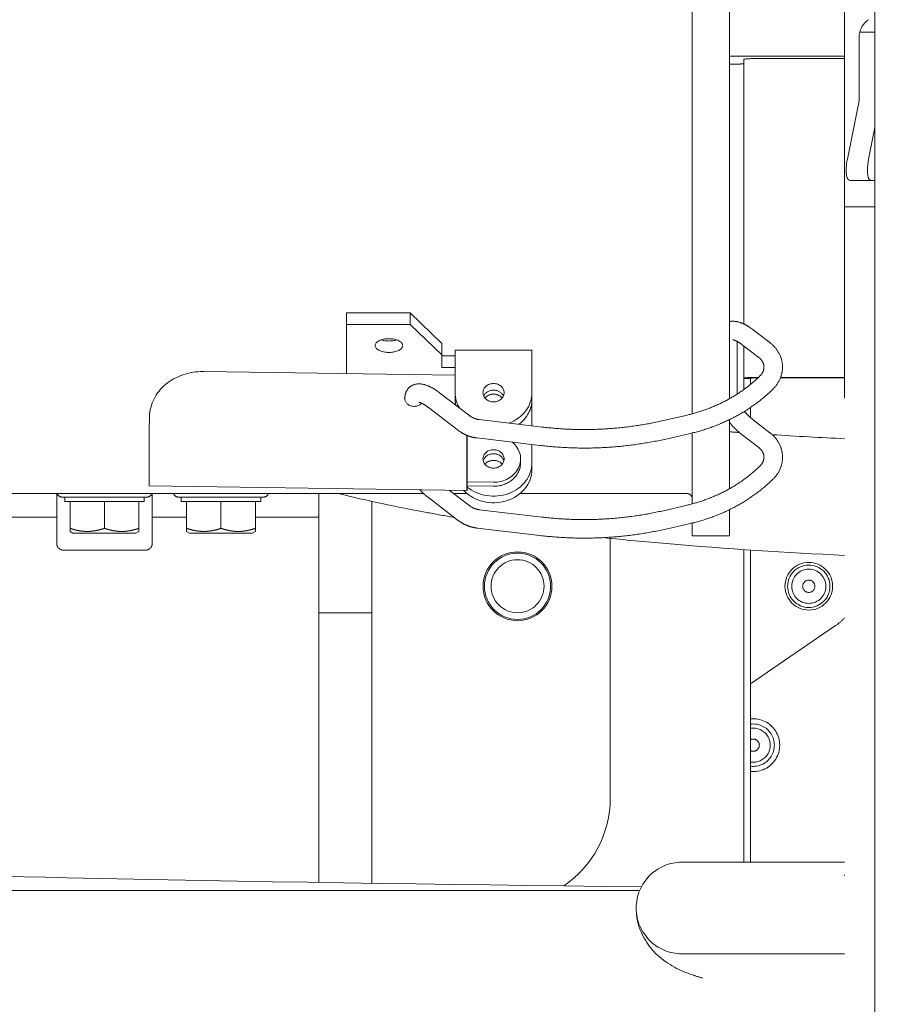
# Model space of a CAD drawing. Header units: millimetres. Extents: x -25606 to 96684, y -22894 to 47132.
# Tile 27 of 89: x 9286 to 9448, y 5262 to 5448. Entities that reach past the tile are written whole.
import ezdxf

# ---------------------------------------------------------------- set-up
doc = ezdxf.new("R2010")
doc.units = ezdxf.units.MM
doc.header["$LTSCALE"] = 50
doc.linetypes.add('A_CARA_16', pattern=[11.4, 6, -1.8, 0, -1.8, 0, -1.8])
doc.layers.add('CA_TG', color=9, linetype='A_CARA_16', lineweight=13)

# ---------------------------------------------------------------- blocks, each defined once
blk = doc.blocks.new('tg')
h = blk.add_hatch()
h.set_pattern_fill('ANSI31', color=252, scale=254, angle=345, style=0)
h.set_pattern_definition([(30, (1065.013, 2161), (-15.87501, 27.4963), [])])
edge = h.paths.add_edge_path()
edge.add_spline(control_points=[(5561.44, 5261.52), (5560.77, 5261.63), (5560.1, 5261.75), (5559.44, 5261.88)], knot_values=[13.825662, 13.825662, 13.825662, 13.825662, 14.000098, 14.000098, 14.000098, 14.000098], degree=3, periodic=0)
edge.add_line((5559.44, 5261.88), (5559.44, 5261.88))
edge.add_line((5559.44, 5261.88), (5559.44, 5298.08))
edge.add_line((5559.44, 5298.08), (5561.44, 5298.08))
edge.add_line((5561.44, 5298.08), (5561.44, 5261.52))
edge.add_line((5561.44, 5261.52), (5561.44, 5261.52))
edge = h.paths.add_edge_path()
edge.add_line((4448.44, 4291.46), (4448.44, 4376.45))
edge.add_spline(control_points=[(4448.44, 4376.45), (4449.11, 4376.22), (4449.78, 4375.97), (4450.44, 4375.72)], knot_values=[10.864235, 10.864235, 10.864235, 10.864235, 11.074814, 11.074814, 11.074814, 11.074814], degree=3, periodic=0)
edge.add_line((4450.44, 4375.72), (4450.44, 4375.72))
edge.add_line((4450.44, 4375.72), (4450.44, 4292.04))
edge.add_spline(control_points=[(4450.44, 4292.04), (4450.27, 4291.99), (4450.09, 4291.94), (4449.43, 4291.74), (4448.94, 4291.6), (4448.44, 4291.46)], knot_values=[22.713594, 22.713594, 22.713594, 22.713594, 22.768373, 22.768373, 22.922016, 22.922016, 22.922016, 22.922016], degree=3, periodic=0)
edge = h.paths.add_edge_path()
edge.add_ellipse((5557.44, 4308.55), major_axis=(-3, 4), ratio=1, start_angle=270, end_angle=299.5519)
edge.add_line((5559.44, 4313.13), (5559.44, 4362.82))
edge.add_line((5559.44, 4362.82), (5559.44, 4362.82))
edge.add_spline(control_points=[(5559.44, 4362.82), (5559.83, 4362.95), (5560.22, 4363.08), (5560.89, 4363.27), (5561.16, 4363.35), (5561.44, 4363.43)], knot_values=[5.579232, 5.579232, 5.579232, 5.579232, 5.705995, 5.705995, 5.795124, 5.795124, 5.795124, 5.795124], degree=3, periodic=0)
edge.add_line((5561.44, 4363.43), (5561.44, 4311.55))
at = {"color": 252}
for p, q in [((5364.94, 4225), (5364.94, 4757.25)), ((5359.19, 4703), (5359.19, 4275.25)), ((5330.44, 4693.37), (5330.44, 4400.05)), ((5337.44, 4690.38), (5337.44, 4402.9)), ((5364.94, 4472.12), (5362.07, 4472.12)), ((5361.94, 4459.12), (5361.94, 4471.12)), ((5359.19, 4467.58), (5337.44, 4467.58)), ((5340.19, 4466.95), (5340.19, 4417)), ((5342.72, 4467.13), (5359.19, 4467.13)), ((5337.44, 4466.08), (5338.91, 4466.08)), ((5359.74, 4448.12), (5361.94, 4459.12)), ((5363.74, 4448.12), (5364.94, 4454.13)), ((5359.74, 4448.12), (5359.72, 4448.01)), ((5360.2, 4444.12), (5364.94, 4444.12)), ((5364.94, 4439.13), (5359.19, 4439.13)), ((5277.16, 4419.1), (5265.16, 4419.1)), ((5265.16, 4407.63), (5265.16, 4419.1)), ((5283.16, 4413.35), (5277.16, 4419.1)), ((5277.16, 4419.1), (5277.16, 4416.94)), ((5265.16, 4416.94), (5277.16, 4416.94)), ((5277.16, 4416.94), (5283.16, 4411.19)), ((5342, 4415.87), (5345.1, 4413.49)), ((5283.16, 4408.81), (5283.16, 4413.35)), ((5338.94, 4403.8), (5338.94, 4413.7)), ((5339.87, 4413.09), (5342.98, 4410.71)), ((5340.19, 4412.84), (5340.19, 4404.66)), ((5283.16, 4410.98), (5285.66, 4410.98)), ((5285.66, 4412.07), (5285.66, 4402.79)), ((5285.66, 4412.07), (5300.16, 4412.07)), ((5300.16, 4397.78), (5300.16, 4412.07)), ((5238.11, 4408.04), (5285.66, 4407.32)), ((5285.66, 4408.81), (5283.16, 4408.81)), ((5343.25, 4407.24), (5343.21, 4407.2)), ((5341.44, 4406.74), (5340.19, 4406.74)), ((5341.44, 4406.76), (5341.44, 4405.62)), ((5342.72, 4406.94), (5342.94, 4406.94)), ((5342.72, 4406.85), (5342.84, 4406.85)), ((5347.1, 4406.85), (5359.19, 4406.85)), ((5347.13, 4406.94), (5359.19, 4406.94)), ((5288.44, 4399.66), (5282.73, 4404.04)), ((5345.7, 4404.74), (5345.66, 4404.7)), ((5276.17, 4403.02), (5276.17, 4402.65)), ((5286.31, 4396.88), (5280.6, 4401.26)), ((5329.24, 4399.75), (5324.98, 4398.77)), ((5341.44, 4401.26), (5341.44, 4399.33)), ((5227.93, 4399.36), (5227.94, 4399.53)), ((5302.09, 4397.56), (5290.22, 4398.96)), ((5337.44, 4398.95), (5337.44, 4385.9)), ((5345.1, 4396.49), (5342, 4398.87)), ((5227.9, 4386.7), (5227.9, 4396.9)), ((5287.89, 4385.79), (5287.89, 4395.98)), ((5287.92, 4395.97), (5287.92, 4387.09)), ((5330.03, 4396.34), (5325.76, 4395.36)), ((5330.44, 4396.44), (5330.44, 4383.05)), ((5342.98, 4393.71), (5339.87, 4396.09)), ((5301.67, 4394.08), (5289.8, 4395.49)), ((5300.16, 4390.79), (5300.16, 4394.26)), ((5298.01, 4390.79), (5298.01, 4391.54)), ((5300.16, 4389.54), (5300.16, 4390.79)), ((5343.21, 4390.2), (5343.25, 4390.24)), ((5287.93, 4387.2), (5292.82, 4387.13)), ((5287.93, 4386.45), (5287.93, 4387.2)), ((5345.66, 4387.7), (5345.7, 4387.74)), ((5279.71, 4385), (4652.44, 4385)), ((5210.44, 4375.53), (5210.44, 4385)), ((5227.91, 4386.46), (5287.9, 4385.55)), ((5228.44, 4375.53), (5228.44, 4385)), ((5259.94, 4311.59), (5259.94, 4385)), ((5284.61, 4385.6), (5288.44, 4382.66)), ((5287.91, 4385), (5285.39, 4385)), ((5292.82, 4386.38), (5287.93, 4386.45)), ((5329.44, 4385), (5297.92, 4385)), ((5227.44, 4384.33), (5211.44, 4384.33)), ((5211.94, 4383.53), (5211.94, 4384.33)), ((5226.95, 4383.53), (5211.94, 4383.53)), ((5212.94, 4377.85), (5212.94, 4383.53)), ((5219.44, 4383.53), (5219.44, 4378.43)), ((5225.94, 4383.53), (5225.94, 4377.85)), ((5226.95, 4383.53), (5226.95, 4384.33)), ((5249.44, 4384.33), (5233.44, 4384.33)), ((5233.94, 4383.53), (5233.94, 4384.33)), ((5248.95, 4383.53), (5233.94, 4383.53)), ((5234.94, 4377.85), (5234.94, 4383.53)), ((5241.44, 4383.53), (5241.44, 4378.43)), ((5247.94, 4383.53), (5247.94, 4377.85)), ((5248.95, 4383.53), (5248.95, 4384.33)), ((5269.94, 4383.53), (5269.94, 4311.43)), ((5280.6, 4384.26), (5286.31, 4379.88)), ((5290.22, 4381.96), (5302.09, 4380.56)), ((5324.98, 4381.77), (5329.24, 4382.75)), ((5337.44, 4381.95), (5337.44, 4377)), ((5200.11, 4380.55), (5210.44, 4380.55)), ((5228.44, 4380.55), (5234.94, 4380.55)), ((5247.94, 4380.55), (5259.94, 4380.55)), ((5325.76, 4378.36), (5330.03, 4379.34)), ((5330.44, 4379.44), (5330.44, 4377)), ((5213.49, 4377.53), (5212.94, 4377.85)), ((5213.49, 4377.53), (5225.39, 4377.53)), ((5225.39, 4377.53), (5225.94, 4377.85)), ((5235.49, 4377.53), (5234.94, 4377.85)), ((5235.49, 4377.53), (5247.39, 4377.53)), ((5247.39, 4377.53), (5247.94, 4377.85)), ((5289.8, 4378.49), (5301.67, 4377.08)), ((5314.94, 4327.5), (5314.94, 4376.56)), ((5337.44, 4377), (5330.44, 4377)), ((5227.24, 4374.33), (5211.64, 4374.33)), ((5340.19, 4315.41), (5340.19, 4374.42)), ((5341.44, 4315.41), (5341.44, 4374.33)), ((5269.94, 4362.5), (5259.94, 4362.5)), ((5341.44, 4349.1), (5357.51, 4360.07)), ((5328.5, 4315.41), (5359.19, 4315.41)), ((5221.94, 4310.05), (5320.5, 4310.05)), ((5328.5, 4298.11), (5359.19, 4298.11))]:
    blk.add_line(p, q, dxfattribs=at)
for centre, radius in [((5297.44, 4367.5), 6.5), ((5297.44, 4367.5), 6.25), ((5297.44, 4367.5), 5), ((5352.44, 4367.5), 4.5), ((5352.44, 4367.5), 4), ((5352.44, 4367.5), 3.23), ((5352.44, 4367.5), 1.16)]:
    blk.add_circle(centre, radius, dxfattribs=at)
for centre, radius, start, end in [((5365.94, 4471.12), 4, 123.6901, 180.0004), ((5211.44, 4385.33), 1, 199.5725, 270), ((5227.44, 4385.33), 1, 270, 340.4275), ((5233.44, 4385.33), 1, 199.5725, 270), ((5249.44, 4385.33), 1, 270, 340.4275), ((5329.44, 4384), 1, 0, 90), ((5211.64, 4375.53), 1.2, 180, 270), ((5227.24, 4375.53), 1.2, 270, 0), ((5352.44, 4367.5), 9, 304.3077, 318.5904), ((5341.94, 4337.5), 5, 264.2653, 95.7347), ((5341.94, 4337.5), 4, 262.8249, 97.1751), ((5341.94, 4337.5), 3.23, 261.1102, 98.8898), ((5341.94, 4337.5), 1.16, 244.4269, 115.5731), ((5294.94, 4327.5), 20, 304.0947, 0), ((5328.5, 4306.76), 8.65, 90, 270)]:
    blk.add_arc(centre, radius, start, end, dxfattribs=at)
for centre, major_axis, ratio, start_param, end_param in [((5342.72, 4466.95), (-2.53, 0), 0.069927, 4.712389, 6.283185), ((5338.91, 4466.17), (-1.28, 0), 0.069757, 1.570796, 3.141593), ((5361, 4448.12), (0.88, 3.99), 0.302481, 1.666595, 3.208396), ((5365, 4448.12), (-0.88, -3.99), 0.302481, 4.779192, 6.349989), ((5273.16, 4415.1), (2.6, 0), 0.5, 4.125589, 5.299189), ((5237.94, 4399.38), (-10, 0), 0.866025, 4.694936, 6.265732), ((5342.72, 4406.76), (2.53, 0), 0.069927, 1.570796, 3.141593), ((5342.72, 4406.76), (1.28, 0), 0.069927, 1.570796, 3.141593), ((5277.92, 4403.02), (-1.8, 0), 0.866025, 5.975811, 8.752914), ((5292.91, 4404.04), (-7.25, 0), 0.866025, 0, 0.473669), ((5292.91, 4402.79), (2, 0), 0.866025, 0.369173, 2.77242), ((5292.91, 4402.79), (-2, 0), 0.866025, 3.510765, 5.914013), ((5292.91, 4402.04), (-2, 0), 0.866025, 3.757072, 5.667706), ((5292.91, 4404.04), (7.25, 0), 0.866025, 5.128085, 6.283185), ((5292.91, 4402.79), (-7.25, 0), 0.866025, 0, 0.173919), ((5292.91, 4402.79), (7.25, 0), 0.866025, 5.433778, 6.283185), ((5227.93, 4398.46), (0.03, 1.8), 0.008726, 1.047264, 2.61806), ((5292.91, 4391.54), (5.1, 0), 0.866025, 4.694936, 7.079022), ((5292.91, 4390.79), (-2, 0), 0.866025, 3.359827, 6.064951), ((5292.91, 4390.79), (2, 0), 0.866025, 0.218235, 2.923358), ((5292.91, 4390.79), (7.25, 0), 0.866025, 3.952768, 6.283185), ((5292.91, 4389.54), (-2, 0), 0.866025, 3.757072, 5.667706), ((5292.91, 4390.79), (5.1, 0), 0.866025, 4.694936, 6.283185), ((5292.91, 4389.54), (7.25, 0), 0.866025, 3.828761, 6.283185), ((5227.93, 4388.26), (-0.03, -1.8), 0.008726, 5.759652, 6.283185), ((5287.93, 4387.35), (-0.005, -0.3), 0.008726, 5.759652, 7.330449), ((5287.93, 4387.35), (-0.03, -1.8), 0.008726, 5.759652, 7.330449)]:
    blk.add_ellipse(centre, major_axis=major_axis, ratio=ratio, start_param=start_param, end_param=end_param, dxfattribs=at)
for centre, major_axis, ratio in [((5273.16, 4412.94), (-2.6, 0), 0.5), ((5292.91, 4404.04), (2, 0), 0.866025), ((5292.91, 4391.54), (2, 0), 0.866025)]:
    blk.add_ellipse(centre, major_axis=major_axis, ratio=ratio, dxfattribs=at)
for points, knots in [([(5337.44, 4417.46), (5337.53, 4417.48), (5337.63, 4417.5), (5338.12, 4417.56), (5338.49, 4417.53), (5339.34, 4417.36), (5339.81, 4417.18), (5340.74, 4416.73), (5341.2, 4416.44), (5341.77, 4416.04), (5341.89, 4415.95), (5342, 4415.87)], [5.3043095, 5.3043095, 5.3043095, 5.3043095, 5.3549176, 5.3549176, 5.5766051, 5.5766051, 5.8907644, 5.8907644, 6.2049237, 6.2049237, 6.2831853, 6.2831853, 6.2831853, 6.2831853]), ([(5338.11, 4414.03), (5338.11, 4414.03), (5338.14, 4414.03), (5338.25, 4414.01), (5338.35, 4413.98), (5338.61, 4413.87), (5338.79, 4413.79), (5339.21, 4413.56), (5339.46, 4413.39), (5339.77, 4413.17), (5339.82, 4413.13), (5339.87, 4413.09)], [5.4568326, 5.4568326, 5.4568326, 5.4568326, 5.5952564, 5.5952564, 5.7732334, 5.7732334, 5.9858392, 5.9858392, 6.2323248, 6.2323248, 6.2831853, 6.2831853, 6.2831853, 6.2831853]), ([(5345.1, 4413.49), (5345.64, 4413.08), (5346.11, 4412.59), (5346.85, 4411.49), (5347.14, 4410.88), (5347.46, 4409.62), (5347.51, 4408.98), (5347.39, 4407.72), (5347.23, 4407.1), (5346.69, 4405.93), (5346.32, 4405.39), (5345.81, 4404.86), (5345.76, 4404.8), (5345.7, 4404.74)], [5.497787, 5.497787, 5.497787, 5.497787, 5.811946, 5.811946, 6.124449, 6.124449, 6.425244, 6.425244, 6.723484, 6.723484, 7.029526, 7.029526, 7.068583, 7.068583, 7.068583, 7.068583]), ([(5342.98, 4410.71), (5343.22, 4410.53), (5343.41, 4410.32), (5343.73, 4409.87), (5343.84, 4409.63), (5343.97, 4409.15), (5343.99, 4408.91), (5343.94, 4408.42), (5343.88, 4408.18), (5343.65, 4407.71), (5343.49, 4407.48), (5343.27, 4407.26), (5343.26, 4407.25), (5343.25, 4407.24)], [5.497787, 5.497787, 5.497787, 5.497787, 5.798708, 5.798708, 6.112867, 6.112867, 6.427027, 6.427027, 6.741186, 6.741186, 7.055345, 7.055345, 7.068583, 7.068583, 7.068583, 7.068583]), ([(5343.21, 4407.2), (5342.48, 4406.49), (5341.7, 4405.81), (5340.05, 4404.53), (5339.18, 4403.94), (5337.37, 4402.83), (5336.42, 4402.33), (5334.46, 4401.42), (5333.45, 4401.01), (5331.38, 4400.3), (5330.32, 4400), (5329.24, 4399.75)], [0.7853982, 0.7853982, 0.7853982, 0.7853982, 0.9029987, 0.9029987, 1.0205992, 1.0205992, 1.1381997, 1.1381997, 1.2558002, 1.2558002, 1.3734008, 1.3734008, 1.3734008, 1.3734008]), ([(5282.73, 4404.04), (5282.27, 4404.39), (5281.81, 4404.69), (5280.88, 4405.2), (5280.42, 4405.41), (5279.45, 4405.68), (5278.94, 4405.76), (5277.98, 4405.61), (5277.55, 4405.46), (5276.92, 4404.99), (5276.7, 4404.73), (5276.37, 4404.18), (5276.27, 4403.88), (5276.18, 4403.4), (5276.17, 4403.2), (5276.17, 4403.02)], [6.283185, 6.283185, 6.283185, 6.283185, 6.597345, 6.597345, 6.911504, 6.911504, 7.225663, 7.225663, 7.439605, 7.439605, 7.588709, 7.588709, 7.744893, 7.744893, 7.853982, 7.853982, 7.853982, 7.853982]), ([(5345.66, 4404.7), (5344.83, 4403.89), (5343.95, 4403.12), (5342.09, 4401.68), (5341.11, 4401.01), (5339.07, 4399.77), (5338.01, 4399.21), (5335.83, 4398.19), (5334.7, 4397.74), (5332.4, 4396.95), (5331.22, 4396.61), (5330.03, 4396.34)], [0.7853982, 0.7853982, 0.7853982, 0.7853982, 0.9029987, 0.9029987, 1.0205992, 1.0205992, 1.1381997, 1.1381997, 1.2558002, 1.2558002, 1.3734008, 1.3734008, 1.3734008, 1.3734008]), ([(5280.6, 4401.26), (5280.31, 4401.48), (5280.03, 4401.67), (5279.54, 4401.95), (5279.33, 4402.05), (5279.03, 4402.17), (5278.92, 4402.19), (5278.85, 4402.2), (5278.83, 4402.2), (5278.83, 4402.2)], [6.2831853, 6.2831853, 6.2831853, 6.2831853, 6.5564381, 6.5564381, 6.8059395, 6.8059395, 7.0161298, 7.0161298, 7.109538, 7.109538, 7.109538, 7.109538]), ([(5290.22, 4398.96), (5290.08, 4398.98), (5289.95, 4399), (5289.69, 4399.06), (5289.56, 4399.1), (5289.31, 4399.18), (5289.19, 4399.23), (5288.96, 4399.34), (5288.85, 4399.4), (5288.63, 4399.52), (5288.53, 4399.59), (5288.44, 4399.66)], [1.7681919, 1.7681919, 1.7681919, 1.7681919, 1.8857924, 1.8857924, 2.0033929, 2.0033929, 2.1209934, 2.1209934, 2.238594, 2.238594, 2.3561945, 2.3561945, 2.3561945, 2.3561945]), ([(5342, 4398.87), (5341.71, 4399.09), (5341.42, 4399.34), (5340.84, 4399.89), (5340.55, 4400.19), (5340.29, 4400.5), (5340.29, 4400.51), (5340.28, 4400.51)], [3.1415927, 3.1415927, 3.1415927, 3.1415927, 3.4148454, 3.4148454, 3.6972216, 3.6972216, 3.7013786, 3.7013786, 3.7013786, 3.7013786]), ([(5324.98, 4398.77), (5323.49, 4398.43), (5321.99, 4398.14), (5318.96, 4397.67), (5317.44, 4397.48), (5314.37, 4397.21), (5312.84, 4397.13), (5309.76, 4397.07), (5308.22, 4397.09), (5305.14, 4397.25), (5303.61, 4397.38), (5302.09, 4397.56)], [1.3734008, 1.3734008, 1.3734008, 1.3734008, 1.452359, 1.452359, 1.5313172, 1.5313172, 1.6102754, 1.6102754, 1.6892337, 1.6892337, 1.7681919, 1.7681919, 1.7681919, 1.7681919]), ([(5339.87, 4396.09), (5339.42, 4396.43), (5338.97, 4396.82), (5338.16, 4397.62), (5337.78, 4398.03), (5337.44, 4398.46)], [3.1415927, 3.1415927, 3.1415927, 3.1415927, 3.4557519, 3.4557519, 3.7490032, 3.7490032, 3.7490032, 3.7490032]), ([(5289.8, 4395.49), (5289.55, 4395.52), (5289.3, 4395.56), (5288.8, 4395.67), (5288.56, 4395.74), (5288.07, 4395.9), (5287.84, 4396), (5287.38, 4396.21), (5287.15, 4396.33), (5286.72, 4396.59), (5286.51, 4396.73), (5286.31, 4396.88)], [1.7681919, 1.7681919, 1.7681919, 1.7681919, 1.8857924, 1.8857924, 2.0033929, 2.0033929, 2.1209934, 2.1209934, 2.238594, 2.238594, 2.3561945, 2.3561945, 2.3561945, 2.3561945]), ([(5345.7, 4387.74), (5346.18, 4388.21), (5346.58, 4388.75), (5347.17, 4389.93), (5347.36, 4390.56), (5347.51, 4391.83), (5347.48, 4392.47), (5347.2, 4393.71), (5346.95, 4394.3), (5346.26, 4395.4), (5345.81, 4395.91), (5345.24, 4396.38), (5345.17, 4396.44), (5345.1, 4396.49)], [5.497787, 5.497787, 5.497787, 5.497787, 5.811946, 5.811946, 6.119217, 6.119217, 6.417708, 6.417708, 6.717904, 6.717904, 7.028805, 7.028805, 7.068583, 7.068583, 7.068583, 7.068583]), ([(5325.76, 4395.36), (5324.19, 4395), (5322.61, 4394.7), (5319.43, 4394.2), (5317.82, 4394), (5314.6, 4393.72), (5312.98, 4393.63), (5309.74, 4393.57), (5308.12, 4393.6), (5304.89, 4393.76), (5303.28, 4393.89), (5301.67, 4394.08)], [1.3734008, 1.3734008, 1.3734008, 1.3734008, 1.452359, 1.452359, 1.5313172, 1.5313172, 1.6102754, 1.6102754, 1.6892337, 1.6892337, 1.7681919, 1.7681919, 1.7681919, 1.7681919]), ([(5343.25, 4390.24), (5343.46, 4390.45), (5343.63, 4390.67), (5343.86, 4391.14), (5343.94, 4391.39), (5343.99, 4391.87), (5343.98, 4392.11), (5343.85, 4392.59), (5343.75, 4392.83), (5343.44, 4393.29), (5343.23, 4393.51), (5342.98, 4393.71), (5342.98, 4393.71), (5342.98, 4393.71)], [5.497787, 5.497787, 5.497787, 5.497787, 5.808201, 5.808201, 6.12236, 6.12236, 6.436519, 6.436519, 6.750678, 6.750678, 7.064838, 7.064838, 7.068583, 7.068583, 7.068583, 7.068583]), ([(5329.24, 4382.75), (5330.32, 4383), (5331.38, 4383.3), (5333.45, 4384.01), (5334.46, 4384.42), (5336.42, 4385.33), (5337.37, 4385.83), (5339.18, 4386.94), (5340.05, 4387.53), (5341.7, 4388.81), (5342.48, 4389.49), (5343.21, 4390.2)], [4.9097845, 4.9097845, 4.9097845, 4.9097845, 5.0273851, 5.0273851, 5.1449856, 5.1449856, 5.2625861, 5.2625861, 5.3801866, 5.3801866, 5.4977871, 5.4977871, 5.4977871, 5.4977871]), ([(5330.03, 4379.34), (5331.22, 4379.61), (5332.4, 4379.95), (5334.7, 4380.74), (5335.83, 4381.19), (5338.01, 4382.21), (5339.07, 4382.77), (5341.11, 4384.01), (5342.09, 4384.68), (5343.95, 4386.12), (5344.83, 4386.89), (5345.66, 4387.7)], [4.9097845, 4.9097845, 4.9097845, 4.9097845, 5.0273851, 5.0273851, 5.1449856, 5.1449856, 5.2625861, 5.2625861, 5.3801866, 5.3801866, 5.4977871, 5.4977871, 5.4977871, 5.4977871]), ([(4885.94, 4385), (4885.94, 4381.34), (4885.94, 4377.79), (4885.94, 4369.15), (4885.94, 4364.22), (4885.94, 4355.01), (4885.94, 4350.72), (4885.94, 4342.6), (4885.94, 4338.79), (4885.94, 4331.43), (4885.94, 4327.97), (4885.94, 4320.86), (4885.92, 4317.5), (4886.12, 4311.26), (4886.23, 4308.33), (4887.73, 4302.59), (4888.68, 4300.14), (4892.34, 4294.85), (4895.39, 4292.41), (4902.76, 4288.77), (4907.09, 4287.9), (4916.01, 4286.75), (4919.98, 4286.43), (4930.74, 4285.84), (4937.99, 4285.61), (4953.58, 4285.34), (4961.06, 4285.25), (4977.34, 4285.14), (4985.89, 4285.1), (5004.78, 4285.05), (5015.06, 4285.04), (5038.29, 4285.02), (5051.32, 4285.02), (5081.58, 4285.02), (5099.09, 4285.03), (5133.37, 4285.04), (5149.32, 4285.04), (5183.71, 4285.05), (5202.15, 4285.05), (5221.94, 4285.05)], [0.681706, 0.681706, 0.681706, 0.681706, 0.726767, 0.726767, 0.795405, 0.795405, 0.864033, 0.864033, 0.936087, 0.936087, 1.01749, 1.01749, 1.123743, 1.123743, 1.223743, 1.223743, 1.284874, 1.284874, 1.362328, 1.362328, 1.469222, 1.469222, 1.537452, 1.537452, 1.623267, 1.623267, 1.685296, 1.685296, 1.74015, 1.74015, 1.793193, 1.793193, 1.848027, 1.848027, 1.908204, 1.908204, 1.954102, 1.954102, 2, 2, 2, 2]), ([(5263.64, 4385), (5268.96, 4383.69), (5274.6, 4382.48), (5282.14, 4381.09), (5283.81, 4380.79), (5285.5, 4380.51)], [1.6997361, 1.6997361, 1.6997361, 1.6997361, 1.7840905, 1.7840905, 1.8076503, 1.8076503, 1.8076503, 1.8076503]), ([(5279.01, 4385.68), (5279.05, 4385.64), (5279.09, 4385.6), (5279.55, 4385.13), (5279.99, 4384.74), (5280.49, 4384.34), (5280.55, 4384.3), (5280.6, 4384.26)], [2.7592218, 2.7592218, 2.7592218, 2.7592218, 2.7915773, 2.7915773, 3.1057366, 3.1057366, 3.1415927, 3.1415927, 3.1415927, 3.1415927]), ([(5288.44, 4382.66), (5288.53, 4382.59), (5288.63, 4382.52), (5288.85, 4382.4), (5288.96, 4382.34), (5289.19, 4382.23), (5289.31, 4382.18), (5289.56, 4382.1), (5289.69, 4382.06), (5289.95, 4382), (5290.08, 4381.98), (5290.22, 4381.96)], [3.9269908, 3.9269908, 3.9269908, 3.9269908, 4.0445913, 4.0445913, 4.1621919, 4.1621919, 4.2797924, 4.2797924, 4.3973929, 4.3973929, 4.5149934, 4.5149934, 4.5149934, 4.5149934]), ([(5302.09, 4380.56), (5303.61, 4380.38), (5305.14, 4380.25), (5308.22, 4380.09), (5309.76, 4380.07), (5312.84, 4380.13), (5314.37, 4380.21), (5317.44, 4380.48), (5318.96, 4380.67), (5321.99, 4381.14), (5323.49, 4381.43), (5324.98, 4381.77)], [4.5149934, 4.5149934, 4.5149934, 4.5149934, 4.5939516, 4.5939516, 4.6729099, 4.6729099, 4.7518681, 4.7518681, 4.8308263, 4.8308263, 4.9097845, 4.9097845, 4.9097845, 4.9097845]), ([(5286.31, 4379.88), (5286.51, 4379.73), (5286.72, 4379.59), (5287.15, 4379.33), (5287.38, 4379.21), (5287.84, 4379), (5288.07, 4378.9), (5288.56, 4378.74), (5288.8, 4378.67), (5289.3, 4378.56), (5289.55, 4378.52), (5289.8, 4378.49)], [3.9269908, 3.9269908, 3.9269908, 3.9269908, 4.0445913, 4.0445913, 4.1621919, 4.1621919, 4.2797924, 4.2797924, 4.3973929, 4.3973929, 4.5149934, 4.5149934, 4.5149934, 4.5149934]), ([(5301.67, 4377.08), (5303.28, 4376.89), (5304.89, 4376.76), (5308.12, 4376.6), (5309.74, 4376.57), (5312.98, 4376.63), (5314.6, 4376.72), (5317.82, 4377), (5319.43, 4377.2), (5322.61, 4377.7), (5324.19, 4378), (5325.76, 4378.36)], [4.5149934, 4.5149934, 4.5149934, 4.5149934, 4.5939516, 4.5939516, 4.6729099, 4.6729099, 4.7518681, 4.7518681, 4.8308263, 4.8308263, 4.9097845, 4.9097845, 4.9097845, 4.9097845]), ([(5313.72, 4376.68), (5317.65, 4376.27), (5321.61, 4375.89), (5336.97, 4374.55), (5348.35, 4373.85), (5359.19, 4373.33)], [1.9332656, 1.9332656, 1.9332656, 1.9332656, 1.9840905, 1.9840905, 2.1301288, 2.1301288, 2.1301288, 2.1301288]), ([(5320.83, 4310.77), (5281.99, 4311.18), (5245.91, 4311.76), (5190.68, 4312.95), (5170.07, 4313.47), (5150.44, 4314.05)], [1.05334242, 1.05334242, 1.05334242, 1.05334242, 1.1, 1.1, 1.13006674, 1.13006674, 1.13006674, 1.13006674]), ([(5150.44, 4310.04), (5155.46, 4310.04), (5160.6, 4310.04), (5183.23, 4310.05), (5201.89, 4310.05), (5221.94, 4310.05)], [1.93946869, 1.93946869, 1.93946869, 1.93946869, 1.9535066, 1.9535066, 2, 2, 2, 2]), ([(5332.45, 4293.52), (5331.77, 4293.71), (5331.11, 4293.92), (5328.15, 4294.94), (5325.94, 4295.95), (5322.21, 4299.4), (5320.69, 4301.65), (5319.93, 4305.09), (5319.85, 4305.94), (5319.85, 4306.76)], [1.5435434, 1.5435434, 1.5435434, 1.5435434, 1.6, 1.6, 1.8, 1.8, 1.9518457, 1.9518457, 2, 2, 2, 2])]:
    blk.add_open_spline(points, degree=3, knots=knots, dxfattribs=at)
for points in [[(5337.44, 4396.66), (5338.07, 4396.62), (5338.7, 4396.57), (5339.33, 4396.53)], [(5345.55, 4396.11), (5350.15, 4395.82), (5354.72, 4395.57), (5359.19, 4395.35)]]:
    blk.add_open_spline(points, degree=3, dxfattribs=at)
for points in [[(5212.94, 4378.43), (5216.19, 4377.35), (5219.44, 4378.43)], [(5219.44, 4378.43), (5222.69, 4377.35), (5225.94, 4378.43)], [(5234.94, 4378.43), (5238.19, 4377.35), (5241.44, 4378.43)], [(5241.44, 4378.43), (5244.69, 4377.35), (5247.94, 4378.43)]]:
    blk.add_rational_spline(points, [1, 1.15470053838, 1], degree=2, dxfattribs=at)

msp = doc.modelspace()

# ---------------------------------------------------------------- block references
at = {"layer": 'CA_TG'}
msp.add_blockref('tg', (4082.27, 973.28), dxfattribs=at)

doc.saveas('drawing.dxf')
